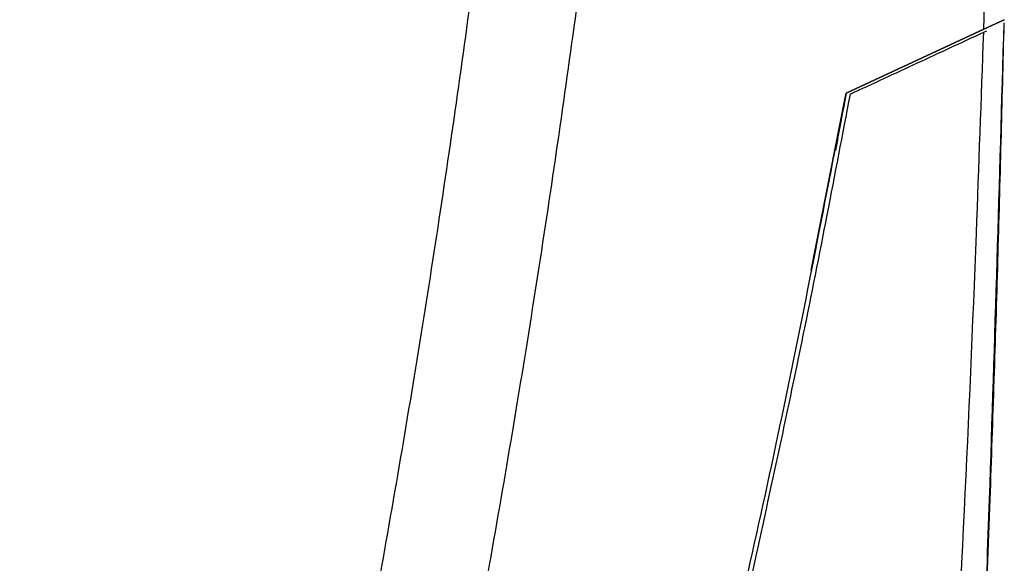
# Model space of a CAD drawing. Header units: millimetres. Extents: x -0.387 to 0.594, y -0.166 to 0.447.
# Tile 16 of 109: x -0.094 to -0.057, y 0.127 to 0.147. Entities that reach past the tile are written whole.
import ezdxf

# ---------------------------------------------------------------- set-up
doc = ezdxf.new("R2010")
doc.units = ezdxf.units.MM
doc.layers.add('FORMAT', color=7, linetype='Continuous')

msp = doc.modelspace()

# ---------------------------------------------------------------- linework, layer by layer
at = {"layer": 'FORMAT', "color": 7, "linetype": 'Continuous', "lineweight": 25}
for p, q in [((-0.056589, 0.147151), (-0.058378, 0.146321)), ((-0.056587, 0.147151), (-0.058375, 0.146321)), ((-0.057361, 0.146794), (-0.056589, 0.147151)), ((-0.056587, 0.147151), (-0.057358, 0.146794)), ((-0.05659, 0.147038), (-0.056593, 0.147036)), ((-0.062544, 0.144388), (-0.057361, 0.146793)), ((-0.057358, 0.146793), (-0.062541, 0.144388)), ((-0.057364, 0.146679), (-0.05725, 0.146732)), ((-0.058378, 0.146321), (-0.058375, 0.146321)), ((-0.062949, 0.142228), (-0.062543, 0.144388)), ((-0.062543, 0.144388), (-0.062543, 0.144388)), ((-0.062541, 0.144388), (-0.062543, 0.144388)), ((-0.062543, 0.144388), (-0.062543, 0.144388)), ((-0.062541, 0.144388), (-0.062541, 0.144388)), ((-0.062541, 0.144388), (-0.062541, 0.144388)), ((-0.062541, 0.144388), (-0.062541, 0.144388)), ((-0.06386, 0.137719), (-0.062589, 0.144142)), ((-0.062975, 0.142088), (-0.062975, 0.142088)), ((-0.062949, 0.142228), (-0.062949, 0.142228)), ((-0.062946, 0.142228), (-0.062949, 0.142228)), ((-0.062946, 0.142228), (-0.062946, 0.142228)), ((-0.062946, 0.142228), (-0.062946, 0.142228)), ((-0.062946, 0.142228), (-0.062946, 0.142228))]:
    msp.add_line(p, q, dxfattribs=at)
msp.add_arc((-0.554173, 0.235478), 0.5, 349.25131, 349.50318, dxfattribs=at)
for points, knots in [([(-0.05736, 0.146794), (-0.057224, 0.151419), (-0.056952, 0.160669), (-0.056676, 0.179182), (-0.056722, 0.201028), (-0.057289, 0.226203), (-0.058048, 0.242105), (-0.058427, 0.250058)], [0, 0, 0, 0, 0.134374, 0.268766, 0.537671, 0.76879, 1, 1, 1, 1]), ([(-0.090107, 0.06795), (-0.089163, 0.071103), (-0.087254, 0.077479), (-0.084621, 0.087149), (-0.082151, 0.096942), (-0.079881, 0.106792), (-0.077809, 0.116683), (-0.075937, 0.12661), (-0.074264, 0.136571), (-0.072791, 0.14657), (-0.071233, 0.158867), (-0.069774, 0.173481), (-0.068668, 0.19044), (-0.068097, 0.20746), (-0.068205, 0.218826), (-0.068259, 0.224512)], [0, 0, 0, 0, 0.062201, 0.125786, 0.189397, 0.253085, 0.316799, 0.380384, 0.443994, 0.507681, 0.571395, 0.67824, 0.785206, 0.892541, 1, 1, 1, 1]), ([(-0.093664, 0.069843), (-0.092737, 0.07296), (-0.090851, 0.079301), (-0.088247, 0.088938), (-0.085798, 0.098737), (-0.083551, 0.108592), (-0.081504, 0.118489), (-0.079661, 0.128422), (-0.07802, 0.138388), (-0.076581, 0.148393), (-0.075106, 0.160377), (-0.073756, 0.174357), (-0.07274, 0.190352), (-0.072204, 0.206401), (-0.072286, 0.217116), (-0.072327, 0.222477)], [0, 0, 0, 0, 0.06304, 0.128265, 0.193518, 0.258852, 0.324213, 0.389439, 0.454692, 0.520026, 0.585387, 0.688769, 0.79226, 0.896075, 1, 1, 1, 1]), ([(-0.058236, 0.10262), (-0.058152, 0.104383), (-0.057901, 0.109671), (-0.05753, 0.118491), (-0.057042, 0.131531), (-0.056766, 0.141052), (-0.056593, 0.147037)], [0, 0, 0, 0, 0.119228, 0.3576865, 0.5961464, 1, 1, 1, 1]), ([(-0.058234, 0.10262), (-0.05815, 0.104383), (-0.057897, 0.109672), (-0.057514, 0.118494), (-0.05713, 0.128546), (-0.056817, 0.138061), (-0.056666, 0.144045), (-0.05659, 0.147038)], [0, 0, 0, 0, 0.119232, 0.357698, 0.596198, 0.798093, 1, 1, 1, 1]), ([(-0.062397, 0.144343), (-0.061972, 0.14454), (-0.061122, 0.144935), (-0.059859, 0.145521), (-0.058604, 0.146104), (-0.057778, 0.146487), (-0.057364, 0.146679)], [0, 0, 0, 0, 0.249605, 0.499367, 0.749604, 1, 1, 1, 1]), ([(-0.060011, 0.097307), (-0.059529, 0.104268), (-0.058566, 0.118193), (-0.057785, 0.134658), (-0.057453, 0.144157), (-0.057364, 0.146679)], [0, 0, 0, 0, 0.423364, 0.846858, 1, 1, 1, 1]), ([(-0.074392, 0.094739), (-0.07316, 0.099063), (-0.070694, 0.107715), (-0.067565, 0.120342), (-0.064818, 0.132565), (-0.063302, 0.140446), (-0.062543, 0.144388)], [0, 0, 0, 0, 0.264083, 0.528364, 0.764111, 1, 1, 1, 1]), ([(-0.062397, 0.144343), (-0.062973, 0.141312), (-0.06413, 0.135229), (-0.065455, 0.129178), (-0.066121, 0.126142)], [0, 0, 0, 0, 0.498242, 1, 1, 1, 1]), ([(-0.062541, 0.144388), (-0.062612, 0.144004), (-0.062746, 0.143284), (-0.062882, 0.142564), (-0.062946, 0.142228)], [0, 0, 0, 0, 0.53235, 1, 1, 1, 1])]:
    msp.add_open_spline(points, degree=3, knots=knots, dxfattribs=at)

doc.saveas('drawing.dxf')
